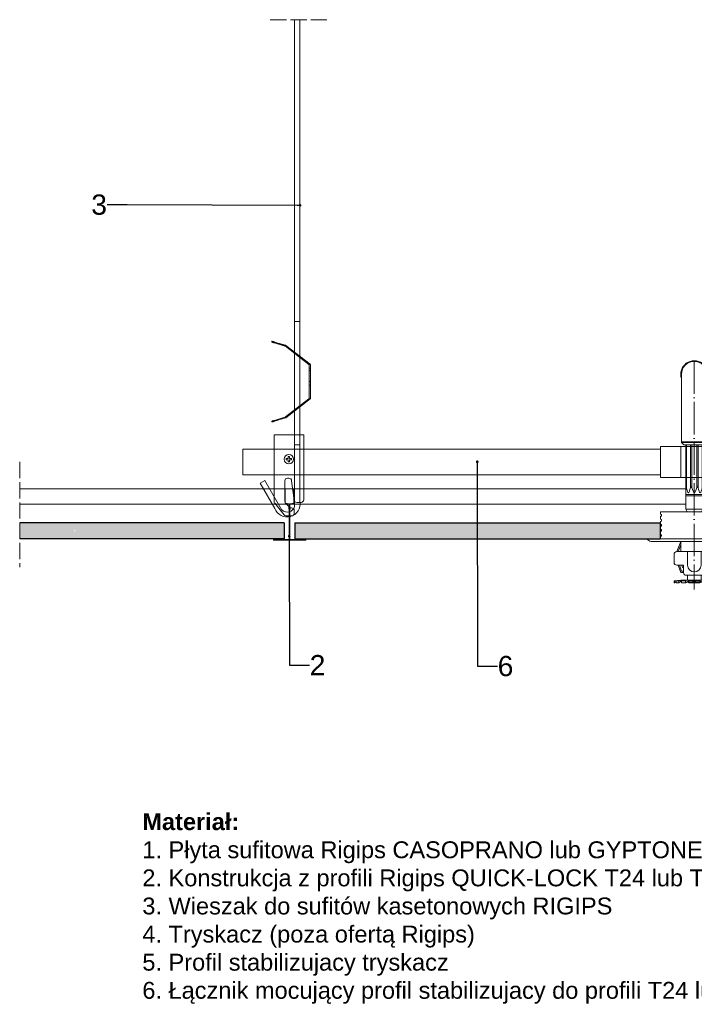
# Model space of a CAD drawing. Header units: millimetres. Extents: x 2242 to 3342, y 4968 to 5698.
# Tile 1 of 2: x 2242 to 2742, y 4968 to 5698. Entities that reach past the tile are written whole.
import ezdxf
from ezdxf import colors
from ezdxf.entities.mleader import LeaderData, LeaderLine
from ezdxf.math import Vec2, Vec3

# ---------------------------------------------------------------- set-up
doc = ezdxf.new("R2010")
doc.units = ezdxf.units.MM
doc.linetypes.add('ACAD_ISO02W100', pattern=[15, 12, -3])
doc.linetypes.add('ACAD_ISO04W100', pattern=[30, 24, -3, 0, -3])
for name, color, linetype, lineweight in [('_RIGIPS AKCESORIA', 7, 'Continuous', 15), ('_Rigips Profil', 7, 'Continuous', 9), ('_RIGIPS PŁYTA', 7, 'Continuous', 25), ('Koniec', 7, 'ACAD_ISO02W100', 9), ('os', 7, 'ACAD_ISO04W100', 9), ('Wymiary', 7, 'Continuous', 18)]:
    doc.layers.add(name, color=color, linetype=linetype, lineweight=lineweight)
doc.layers.add('_Rigips Plyta', color=7, linetype='Continuous')
doc.styles.get("Standard").update_dxf_attribs({"font": 'arial.ttf'})

# ---------------------------------------------------------------- blocks, each defined once
blk = doc.blocks.new('T24')
at = {"layer": '_Rigips Profil'}
for p, q in [((302.61, -139.67), (302.61, -129.54)), ((302.81, -129.34), (308.91, -129.34)), ((309.11, -129.54), (309.11, -139.67)), ((305.45, -140.31), (302.78, -139.87)), ((305.61, -140.51), (305.61, -166.64)), ((306.11, -140.51), (306.11, -166.64)), ((308.95, -139.87), (306.28, -140.31)), ((293.86, -167.24), (293.86, -166.44)), ((293.96, -166.34), (294.86, -166.34)), ((293.96, -167.34), (317.76, -167.34)), ((294.36, -166.84), (305.41, -166.84)), ((306.31, -166.84), (317.36, -166.84)), ((317.76, -166.34), (316.86, -166.34)), ((317.86, -167.24), (317.86, -166.44))]:
    blk.add_line(p, q, dxfattribs=at)
for centre, radius, start, end in [((302.81, -129.54), 0.2, 90, 180), ((308.91, -129.54), 0.2, 0, 90), ((302.81, -139.67), 0.2, 180, 260.53768), ((305.41, -140.51), 0.2, 0, 80.53768), ((306.31, -140.51), 0.2, 99.46232, 180), ((308.91, -139.67), 0.2, 279.46232, 0), ((293.96, -166.44), 0.1, 90, 180), ((293.96, -167.24), 0.1, 180, 270), ((305.41, -166.64), 0.2, 270, 0), ((306.31, -166.64), 0.2, 180, 270), ((317.76, -166.44), 0.1, 0, 90), ((317.76, -167.24), 0.1, 270, 0)]:
    blk.add_arc(centre, radius, start, end, dxfattribs=at)
blk = doc.blocks.new('wieszak')
at = {"layer": '_RIGIPS AKCESORIA'}
for p, q in [((2361.55, 5697.99), (2361.54, 5382.75)), ((2365.55, 5697.99), (2365.54, 5382.75)), ((2361.55, 5474.31), (2361.54, 5337.01)), ((2365.56, 5474.31), (2365.54, 5340.74)), ((2365.54, 5382.75), (2361.54, 5382.75)), ((2336.08, 5354.46), (2339.54, 5356.46)), ((2346.88, 5335.74), (2336.08, 5354.46)), ((2352.21, 5334.51), (2339.54, 5356.46))]:
    blk.add_line(p, q, dxfattribs=at)
blk.add_lwpolyline([(2365.54, 5474.31), (2361.54, 5474.31)], close=True, dxfattribs=at)
for points in [[(2344.62, 5459.03), (2344.79, 5459.58)], [(2346.58, 5458.4), (2346.46, 5458.44), (2346.34, 5458.47), (2346.22, 5458.5), (2346.12, 5458.55), (2346.01, 5458.58), (2345.9, 5458.61), (2345.81, 5458.64), (2345.72, 5458.67), (2345.63, 5458.7), (2345.54, 5458.73), (2345.45, 5458.75), (2345.37, 5458.77), (2345.3, 5458.8), (2345.22, 5458.82), (2345.15, 5458.85), (2345.09, 5458.86), (2345.03, 5458.88), (2344.97, 5458.91), (2344.92, 5458.92), (2344.87, 5458.94), (2344.83, 5458.95), (2344.79, 5458.96), (2344.76, 5458.97), (2344.72, 5458.99), (2344.7, 5459), (2344.68, 5459), (2344.66, 5459.01), (2344.64, 5459.01), (2344.63, 5459.02), (2344.62, 5459.03), (2344.63, 5459.03), (2344.64, 5459.02), (2344.66, 5459.02), (2344.68, 5459.01), (2344.7, 5459.01), (2344.72, 5459), (2344.76, 5459), (2344.79, 5458.99), (2344.83, 5458.97), (2344.87, 5458.96), (2344.92, 5458.95), (2344.97, 5458.94), (2345.03, 5458.92), (2345.09, 5458.91), (2345.15, 5458.88), (2345.22, 5458.86), (2345.3, 5458.85), (2345.37, 5458.82), (2345.45, 5458.8), (2345.54, 5458.77), (2345.63, 5458.75), (2345.72, 5458.73), (2345.81, 5458.7), (2345.9, 5458.67), (2346.01, 5458.64), (2346.12, 5458.61), (2346.22, 5458.58), (2346.34, 5458.55), (2346.46, 5458.51), (2346.58, 5458.47), (2354.44, 5456.11), (2354.44, 5456.04)], [(2346.75, 5458.96), (2354.83, 5456.54), (2354.83, 5456.61), (2346.75, 5459.04), (2346.62, 5459.07), (2346.51, 5459.1), (2346.39, 5459.13), (2346.29, 5459.17), (2346.18, 5459.2), (2346.08, 5459.23), (2345.98, 5459.26), (2345.88, 5459.28), (2345.79, 5459.31), (2345.7, 5459.34), (2345.62, 5459.36), (2345.54, 5459.38), (2345.46, 5459.4), (2345.39, 5459.43), (2345.32, 5459.45), (2345.26, 5459.46), (2345.2, 5459.48), (2345.14, 5459.49), (2345.09, 5459.51), (2345.04, 5459.52), (2344.99, 5459.54), (2344.96, 5459.54), (2344.92, 5459.55), (2344.89, 5459.56), (2344.86, 5459.57), (2344.84, 5459.58), (2344.82, 5459.58), (2344.81, 5459.58), (2344.8, 5459.58), (2344.79, 5459.58), (2344.8, 5459.58), (2344.81, 5459.58), (2344.82, 5459.57), (2344.84, 5459.56), (2344.86, 5459.55), (2344.89, 5459.54), (2344.92, 5459.54), (2344.96, 5459.52), (2344.99, 5459.51), (2345.04, 5459.49), (2345.09, 5459.48), (2345.14, 5459.46), (2345.2, 5459.45), (2345.26, 5459.42), (2345.32, 5459.4), (2345.39, 5459.38), (2345.46, 5459.36), (2345.54, 5459.34), (2345.62, 5459.31), (2345.7, 5459.28), (2345.79, 5459.26), (2345.88, 5459.22), (2345.98, 5459.2), (2346.08, 5459.17), (2346.18, 5459.13), (2346.29, 5459.1), (2346.39, 5459.07), (2346.51, 5459.04), (2346.62, 5459), (2346.75, 5458.96)], [(2345.13, 5458.89), (2345.3, 5459.45)], [(2345.13, 5458.85), (2345.3, 5459.41)], [(2346.58, 5458.47), (2346.75, 5459.04)], [(2346.75, 5458.96), (2346.58, 5458.4), (2354.44, 5456.04)], [(2354.44, 5456.11), (2354.62, 5456.05), (2354.77, 5455.94)], [(2354.77, 5455.87), (2354.62, 5455.97), (2354.44, 5456.04)], [(2354.53, 5456.01), (2354.53, 5456.08)], [(2354.62, 5455.97), (2354.62, 5456.05)], [(2354.7, 5455.93), (2354.7, 5456)], [(2371.99, 5442.47), (2354.77, 5455.87), (2354.77, 5455.94), (2371.99, 5442.55), (2371.99, 5442.47)], [(2354.77, 5455.87), (2354.77, 5455.94)], [(2355.16, 5456.44), (2355, 5456.54), (2354.83, 5456.61)], [(2354.83, 5456.54), (2355, 5456.47), (2355.16, 5456.37)], [(2354.92, 5456.51), (2354.92, 5456.58)], [(2355, 5456.47), (2355, 5456.54)], [(2355.08, 5456.42), (2355.08, 5456.49)], [(2355.16, 5456.37), (2373.01, 5442.47), (2373.01, 5442.55), (2355.16, 5456.44), (2355.16, 5456.37)], [(2355.16, 5456.37), (2355.16, 5456.44)], [(2361.61, 5450.59), (2361.99, 5451.09)], [(2363.37, 5449.21), (2363.43, 5449.15), (2363.51, 5449.1), (2363.58, 5449.04), (2363.65, 5448.98), (2363.73, 5448.92), (2363.8, 5448.87), (2363.87, 5448.81), (2363.94, 5448.76), (2364.01, 5448.7), (2364.08, 5448.65), (2364.15, 5448.61), (2364.21, 5448.55), (2364.28, 5448.5), (2364.33, 5448.45), (2364.4, 5448.41), (2364.46, 5448.36), (2364.51, 5448.32), (2364.57, 5448.27), (2364.62, 5448.23), (2364.68, 5448.2), (2364.73, 5448.15), (2364.77, 5448.12), (2364.82, 5448.08), (2364.86, 5448.05), (2364.9, 5448.02), (2364.93, 5447.99), (2364.96, 5447.97), (2365, 5447.94), (2365.03, 5447.92), (2365.05, 5447.9), (2365.08, 5447.88), (2365.1, 5447.87), (2365.11, 5447.86), (2365.13, 5447.84), (2365.14, 5447.84), (2365.14, 5447.84), (2365.15, 5447.83), (2365.15, 5447.84), (2365.14, 5447.84), (2365.14, 5447.84), (2365.12, 5447.86), (2365.1, 5447.87), (2365.09, 5447.88), (2365.06, 5447.9), (2365.04, 5447.92), (2365.01, 5447.94), (2364.98, 5447.97), (2364.95, 5447.99), (2364.92, 5448.02), (2364.87, 5448.05), (2364.83, 5448.08), (2364.79, 5448.12), (2364.74, 5448.15), (2364.69, 5448.2), (2364.65, 5448.23), (2364.6, 5448.27), (2364.54, 5448.32), (2364.48, 5448.36), (2364.42, 5448.41), (2364.37, 5448.45), (2364.3, 5448.5), (2364.24, 5448.55), (2364.17, 5448.61), (2364.11, 5448.65), (2364.04, 5448.7), (2363.97, 5448.76), (2363.9, 5448.81), (2363.83, 5448.87), (2363.76, 5448.92), (2363.69, 5448.98), (2363.61, 5449.04), (2363.54, 5449.1), (2363.47, 5449.15), (2363.39, 5449.21), (2363.32, 5449.27), (2363.25, 5449.33), (2363.18, 5449.37), (2363.11, 5449.43), (2363.03, 5449.49), (2362.96, 5449.55), (2362.89, 5449.6), (2362.82, 5449.65), (2362.75, 5449.71), (2362.68, 5449.76), (2362.61, 5449.82), (2362.55, 5449.87), (2362.48, 5449.92), (2362.43, 5449.96), (2362.36, 5450.01), (2362.3, 5450.05), (2362.25, 5450.1), (2362.19, 5450.14), (2362.14, 5450.19), (2362.08, 5450.23), (2362.03, 5450.26), (2361.99, 5450.3), (2361.94, 5450.33), (2361.9, 5450.37), (2361.86, 5450.39), (2361.83, 5450.42), (2361.8, 5450.45), (2361.76, 5450.47), (2361.73, 5450.5), (2361.71, 5450.51), (2361.68, 5450.53), (2361.67, 5450.55), (2361.65, 5450.56), (2361.63, 5450.57), (2361.62, 5450.58), (2361.62, 5450.59), (2361.61, 5450.59), (2361.62, 5450.58), (2361.62, 5450.57), (2361.64, 5450.56), (2361.66, 5450.55), (2361.67, 5450.53), (2361.7, 5450.51), (2361.72, 5450.5), (2361.75, 5450.47), (2361.78, 5450.45), (2361.81, 5450.42), (2361.85, 5450.39), (2361.89, 5450.37), (2361.93, 5450.33), (2361.97, 5450.3), (2362.02, 5450.26), (2362.07, 5450.23), (2362.12, 5450.19), (2362.16, 5450.14), (2362.22, 5450.1), (2362.28, 5450.05), (2362.34, 5450.01), (2362.39, 5449.96), (2362.46, 5449.92), (2362.52, 5449.87), (2362.59, 5449.82), (2362.66, 5449.76), (2362.72, 5449.71), (2362.79, 5449.65), (2362.86, 5449.6), (2362.93, 5449.55), (2363, 5449.49), (2363.07, 5449.43), (2363.15, 5449.37), (2363.22, 5449.33), (2363.29, 5449.27), (2363.37, 5449.21)], [(2363.75, 5449.7), (2363.83, 5449.64), (2363.89, 5449.59), (2363.97, 5449.53), (2364.04, 5449.47), (2364.11, 5449.42), (2364.19, 5449.37), (2364.25, 5449.31), (2364.33, 5449.25), (2364.39, 5449.2), (2364.47, 5449.15), (2364.53, 5449.1), (2364.6, 5449.05), (2364.66, 5449), (2364.72, 5448.95), (2364.78, 5448.9), (2364.84, 5448.86), (2364.9, 5448.81), (2364.96, 5448.77), (2365.01, 5448.73), (2365.06, 5448.69), (2365.11, 5448.65), (2365.15, 5448.61), (2365.2, 5448.58), (2365.24, 5448.55), (2365.28, 5448.52), (2365.32, 5448.49), (2365.35, 5448.47), (2365.38, 5448.44), (2365.42, 5448.42), (2365.44, 5448.4), (2365.46, 5448.38), (2365.48, 5448.37), (2365.5, 5448.35), (2365.51, 5448.34), (2365.52, 5448.33), (2365.53, 5448.33), (2365.54, 5448.33), (2365.54, 5448.32), (2365.54, 5448.33), (2365.53, 5448.33), (2365.52, 5448.34), (2365.51, 5448.35), (2365.49, 5448.37), (2365.47, 5448.38), (2365.45, 5448.4), (2365.42, 5448.42), (2365.4, 5448.44), (2365.37, 5448.47), (2365.33, 5448.49), (2365.3, 5448.52), (2365.26, 5448.55), (2365.22, 5448.58), (2365.18, 5448.61), (2365.13, 5448.65), (2365.08, 5448.69), (2365.03, 5448.73), (2364.98, 5448.77), (2364.92, 5448.81), (2364.87, 5448.86), (2364.81, 5448.9), (2364.75, 5448.95), (2364.69, 5449), (2364.62, 5449.05), (2364.56, 5449.1), (2364.49, 5449.15), (2364.42, 5449.2), (2364.36, 5449.25), (2364.29, 5449.31), (2364.22, 5449.37), (2364.15, 5449.42), (2364.07, 5449.47), (2364, 5449.53), (2363.93, 5449.59), (2363.85, 5449.64), (2363.78, 5449.7), (2363.7, 5449.76), (2363.64, 5449.82), (2363.56, 5449.87), (2363.49, 5449.93), (2363.42, 5449.99), (2363.34, 5450.05), (2363.27, 5450.1), (2363.2, 5450.15), (2363.13, 5450.2), (2363.07, 5450.26), (2363, 5450.31), (2362.93, 5450.36), (2362.87, 5450.41), (2362.81, 5450.46), (2362.75, 5450.5), (2362.69, 5450.55), (2362.63, 5450.59), (2362.57, 5450.64), (2362.52, 5450.68), (2362.47, 5450.72), (2362.42, 5450.76), (2362.38, 5450.79), (2362.33, 5450.82), (2362.29, 5450.86), (2362.25, 5450.89), (2362.21, 5450.91), (2362.18, 5450.95), (2362.15, 5450.97), (2362.12, 5450.99), (2362.09, 5451.01), (2362.07, 5451.03), (2362.05, 5451.05), (2362.03, 5451.05), (2362.02, 5451.06), (2362.01, 5451.07), (2362, 5451.08), (2361.99, 5451.09), (2361.99, 5451.08), (2362, 5451.07), (2362.01, 5451.06), (2362.03, 5451.05), (2362.04, 5451.05), (2362.06, 5451.03), (2362.08, 5451.01), (2362.11, 5450.99), (2362.13, 5450.97), (2362.16, 5450.95), (2362.2, 5450.91), (2362.23, 5450.89), (2362.27, 5450.86), (2362.31, 5450.82), (2362.35, 5450.79), (2362.4, 5450.76), (2362.45, 5450.72), (2362.5, 5450.68), (2362.55, 5450.64), (2362.61, 5450.59), (2362.66, 5450.55), (2362.72, 5450.5), (2362.78, 5450.46), (2362.84, 5450.41), (2362.91, 5450.36), (2362.98, 5450.31), (2363.04, 5450.26), (2363.11, 5450.2), (2363.17, 5450.15), (2363.25, 5450.1), (2363.31, 5450.05), (2363.38, 5449.99), (2363.46, 5449.93), (2363.53, 5449.87), (2363.61, 5449.82), (2363.68, 5449.76), (2363.75, 5449.7)], [(2363.38, 5449.22), (2363.76, 5449.72)], [(2363.38, 5449.19), (2363.76, 5449.69)], [(2365.15, 5447.83), (2365.54, 5448.32)], [(2371.99, 5442.55), (2372.15, 5442.39), (2372.28, 5442.19), (2372.35, 5441.97), (2372.38, 5441.74)], [(2372.38, 5441.67), (2372.35, 5441.9), (2372.28, 5442.12), (2372.15, 5442.32), (2371.99, 5442.47)], [(2372.15, 5442.32), (2372.15, 5442.39)], [(2372.28, 5442.12), (2372.28, 5442.19)], [(2372.35, 5441.9), (2372.35, 5441.97)], [(2372.38, 5417.63), (2372.38, 5441.67), (2372.38, 5441.74), (2372.38, 5417.71), (2372.38, 5417.63)], [(2372.38, 5441.67), (2372.38, 5441.74)], [(2372.38, 5437.89), (2372.38, 5438.29), (2372.38, 5438.68), (2372.38, 5439.05), (2372.38, 5439.39), (2372.38, 5439.7), (2372.38, 5439.96), (2372.38, 5440.16), (2372.38, 5440.32), (2372.38, 5440.42), (2372.38, 5440.44), (2372.38, 5440.42), (2372.38, 5440.32), (2372.38, 5440.16), (2372.38, 5439.96), (2372.38, 5439.7), (2372.38, 5439.39), (2372.38, 5439.05), (2372.38, 5438.68), (2372.38, 5438.29), (2372.38, 5437.89), (2373.4, 5437.89)], [(2372.38, 5437.89), (2372.38, 5438.29), (2372.38, 5438.68), (2372.38, 5439.05), (2372.38, 5439.39), (2372.38, 5439.7), (2372.38, 5439.96), (2372.38, 5440.16), (2372.38, 5440.32), (2372.38, 5440.42), (2372.38, 5440.44), (2372.38, 5440.42), (2372.38, 5440.32), (2372.38, 5440.16), (2372.38, 5439.96), (2372.38, 5439.7), (2372.38, 5439.39), (2372.38, 5439.05), (2372.38, 5438.68), (2372.38, 5438.29), (2372.38, 5437.89), (2373.4, 5437.89)], [(2373.4, 5439.7), (2372.38, 5439.7), (2373.4, 5439.7)], [(2373.4, 5439.7), (2372.38, 5439.7), (2373.4, 5439.7)], [(2372.38, 5436.33), (2372.38, 5435.98), (2372.38, 5435.64), (2372.38, 5435.31), (2372.38, 5435.02), (2372.38, 5434.77), (2372.38, 5434.56), (2372.38, 5434.42), (2372.38, 5434.32), (2372.38, 5434.29), (2372.38, 5434.32), (2372.38, 5434.42), (2372.38, 5434.56), (2372.38, 5434.77), (2372.38, 5435.02), (2372.38, 5435.31), (2372.38, 5435.64), (2372.38, 5435.98), (2372.38, 5436.33), (2372.38, 5436.69), (2372.38, 5437.04), (2372.38, 5437.36), (2372.38, 5437.65), (2372.38, 5437.9), (2372.38, 5438.11), (2372.38, 5438.26), (2372.38, 5438.35), (2372.38, 5438.38), (2372.38, 5438.35), (2372.38, 5438.26), (2372.38, 5438.11), (2372.38, 5437.9), (2372.38, 5437.65), (2372.38, 5437.36), (2372.38, 5437.04), (2372.38, 5436.69), (2372.38, 5436.33)], [(2373.4, 5441.74), (2373.37, 5441.97), (2373.3, 5442.19), (2373.18, 5442.39), (2373.01, 5442.55)], [(2373.01, 5442.47), (2373.18, 5442.32), (2373.3, 5442.12), (2373.37, 5441.9), (2373.4, 5441.67)], [(2373.18, 5442.32), (2373.18, 5442.39)], [(2373.3, 5442.12), (2373.3, 5442.19)], [(2373.37, 5441.9), (2373.37, 5441.97)], [(2373.4, 5441.67), (2373.4, 5417.63), (2373.4, 5417.71), (2373.4, 5441.74), (2373.4, 5441.67)], [(2373.4, 5441.67), (2373.4, 5441.74)], [(2372.38, 5432.23), (2372.38, 5432.16), (2372.38, 5432.03), (2372.38, 5431.84), (2372.38, 5431.61), (2372.38, 5431.32), (2372.38, 5430.99), (2372.38, 5430.63), (2372.38, 5430.26), (2372.38, 5429.86), (2372.38, 5429.46), (2372.38, 5429.07), (2372.38, 5428.68), (2372.38, 5428.33), (2372.38, 5428.01), (2372.38, 5427.73), (2372.38, 5427.5), (2372.38, 5427.32), (2372.38, 5427.2), (2372.38, 5427.14), (2372.38, 5427.14), (2372.38, 5427.21), (2372.38, 5427.33), (2372.38, 5427.51), (2372.38, 5427.75), (2372.38, 5428.03), (2372.38, 5428.36), (2372.38, 5428.71), (2372.38, 5429.09), (2372.38, 5429.49), (2372.38, 5429.89), (2372.38, 5430.28), (2372.38, 5430.66), (2372.38, 5431.02), (2372.38, 5431.35), (2372.38, 5431.62), (2372.38, 5431.86), (2372.38, 5432.04), (2372.38, 5432.17), (2372.38, 5432.24)], [(2373.4, 5429.45), (2373.4, 5429.05), (2373.4, 5428.67), (2373.4, 5428.29), (2373.4, 5427.94), (2373.4, 5427.61), (2373.4, 5427.33), (2373.4, 5427.09), (2373.4, 5426.9), (2373.4, 5426.76), (2373.4, 5426.67), (2373.4, 5426.65), (2373.4, 5426.67), (2373.4, 5426.76), (2373.4, 5426.9), (2373.4, 5427.09), (2373.4, 5427.33), (2373.4, 5427.61), (2373.4, 5427.94), (2373.4, 5428.29), (2373.4, 5428.67), (2373.4, 5429.05), (2373.4, 5429.45), (2373.4, 5429.86), (2373.4, 5430.25), (2373.4, 5430.62), (2373.4, 5430.98), (2373.4, 5431.3), (2373.4, 5431.58), (2373.4, 5431.82), (2373.4, 5432.02), (2373.4, 5432.16), (2373.4, 5432.24), (2373.4, 5432.27), (2373.4, 5432.24), (2373.4, 5432.16), (2373.4, 5432.02), (2373.4, 5431.82), (2373.4, 5431.58), (2373.4, 5431.3), (2373.4, 5430.98), (2373.4, 5430.62), (2373.4, 5430.25), (2373.4, 5429.86), (2373.4, 5429.45)], [(2373.4, 5432.23), (2373.4, 5432.24), (2373.4, 5432.17), (2373.4, 5432.04), (2373.4, 5431.86), (2373.4, 5431.62), (2373.4, 5431.35), (2373.4, 5431.02), (2373.4, 5430.66), (2373.4, 5430.28), (2373.4, 5429.89), (2373.4, 5429.49), (2373.4, 5429.09), (2373.4, 5428.71), (2373.4, 5428.36), (2373.4, 5428.03), (2373.4, 5427.75), (2373.4, 5427.51), (2373.4, 5427.33), (2373.4, 5427.21), (2373.4, 5427.14), (2373.4, 5427.14), (2373.4, 5427.2), (2373.4, 5427.32), (2373.4, 5427.5), (2373.4, 5427.73), (2373.4, 5428.01), (2373.4, 5428.33), (2373.4, 5428.68), (2373.4, 5429.07), (2373.4, 5429.46), (2373.4, 5429.86), (2373.4, 5430.26), (2373.4, 5430.63), (2373.4, 5430.99), (2373.4, 5431.32), (2373.4, 5431.61), (2373.4, 5431.84), (2373.4, 5432.03), (2373.4, 5432.16), (2373.4, 5432.23)], [(2372.38, 5429.7), (2373.4, 5429.7)], [(2372.38, 5429.67), (2373.4, 5429.67)], [(2372.38, 5427.14), (2373.4, 5427.14)], [(2372.38, 5423.04), (2372.38, 5422.69), (2372.38, 5422.35), (2372.38, 5422.02), (2372.38, 5421.73), (2372.38, 5421.48), (2372.38, 5421.27), (2372.38, 5421.13), (2372.38, 5421.03), (2372.38, 5421), (2372.38, 5421.03), (2372.38, 5421.13), (2372.38, 5421.27), (2372.38, 5421.48), (2372.38, 5421.73), (2372.38, 5422.02), (2372.38, 5422.35), (2372.38, 5422.69), (2372.38, 5423.04), (2372.38, 5423.4), (2372.38, 5423.75), (2372.38, 5424.07), (2372.38, 5424.36), (2372.38, 5424.61), (2372.38, 5424.81), (2372.38, 5424.97), (2372.38, 5425.06), (2372.38, 5425.09), (2372.38, 5425.06), (2372.38, 5424.97), (2372.38, 5424.81), (2372.38, 5424.61), (2372.38, 5424.36), (2372.38, 5424.07), (2372.38, 5423.75), (2372.38, 5423.4), (2372.38, 5423.04)], [(2354.77, 5403.43), (2371.99, 5416.83), (2371.99, 5416.9), (2354.77, 5403.51), (2354.77, 5403.43)], [(2373.01, 5416.83), (2355.16, 5402.94), (2355.16, 5403.02), (2373.01, 5416.9), (2373.01, 5416.83)], [(2371.99, 5416.9), (2372.15, 5417.07), (2372.28, 5417.26), (2372.35, 5417.48), (2372.38, 5417.71)], [(2372.38, 5417.63), (2372.35, 5417.4), (2372.28, 5417.19), (2372.15, 5416.99), (2371.99, 5416.83)], [(2372.15, 5416.99), (2372.15, 5417.07)], [(2372.28, 5417.19), (2372.28, 5417.26)], [(2372.35, 5417.4), (2372.35, 5417.48)], [(2372.38, 5417.63), (2372.38, 5417.71)], [(2373.4, 5417.71), (2373.37, 5417.48), (2373.3, 5417.26), (2373.18, 5417.07), (2373.01, 5416.9)], [(2373.01, 5416.83), (2373.18, 5416.99), (2373.3, 5417.19), (2373.37, 5417.4), (2373.4, 5417.63)], [(2373.18, 5416.99), (2373.18, 5417.07)], [(2373.3, 5417.19), (2373.3, 5417.26)], [(2373.37, 5417.4), (2373.37, 5417.48)], [(2373.4, 5417.63), (2373.4, 5417.71)], [(2363.37, 5410.16), (2363.29, 5410.11), (2363.22, 5410.06), (2363.15, 5410), (2363.07, 5409.94), (2363, 5409.88), (2362.93, 5409.83), (2362.86, 5409.77), (2362.79, 5409.72), (2362.72, 5409.66), (2362.66, 5409.61), (2362.59, 5409.56), (2362.52, 5409.51), (2362.46, 5409.46), (2362.39, 5409.41), (2362.34, 5409.36), (2362.28, 5409.32), (2362.22, 5409.27), (2362.16, 5409.23), (2362.12, 5409.19), (2362.07, 5409.15), (2362.02, 5409.12), (2361.97, 5409.07), (2361.93, 5409.04), (2361.89, 5409.01), (2361.85, 5408.98), (2361.81, 5408.95), (2361.78, 5408.93), (2361.75, 5408.9), (2361.72, 5408.88), (2361.7, 5408.86), (2361.67, 5408.85), (2361.66, 5408.83), (2361.64, 5408.81), (2361.62, 5408.8), (2361.62, 5408.8), (2361.61, 5408.79), (2361.62, 5408.79), (2361.62, 5408.8), (2361.63, 5408.8), (2361.65, 5408.81), (2361.67, 5408.83), (2361.68, 5408.85), (2361.71, 5408.86), (2361.73, 5408.88), (2361.76, 5408.9), (2361.8, 5408.93), (2361.83, 5408.95), (2361.86, 5408.98), (2361.9, 5409.01), (2361.94, 5409.04), (2361.99, 5409.07), (2362.03, 5409.12), (2362.08, 5409.15), (2362.14, 5409.19), (2362.19, 5409.23), (2362.25, 5409.27), (2362.3, 5409.32), (2362.36, 5409.36), (2362.43, 5409.41), (2362.48, 5409.46), (2362.55, 5409.51), (2362.61, 5409.56), (2362.68, 5409.61), (2362.75, 5409.66), (2362.82, 5409.72), (2362.89, 5409.77), (2362.96, 5409.83), (2363.03, 5409.88), (2363.11, 5409.94), (2363.18, 5410), (2363.25, 5410.06), (2363.32, 5410.11), (2363.39, 5410.16), (2363.47, 5410.22), (2363.54, 5410.28), (2363.61, 5410.34), (2363.69, 5410.39), (2363.76, 5410.45), (2363.83, 5410.51), (2363.9, 5410.56), (2363.97, 5410.61), (2364.04, 5410.67), (2364.11, 5410.72), (2364.17, 5410.78), (2364.24, 5410.83), (2364.3, 5410.88), (2364.37, 5410.92), (2364.42, 5410.97), (2364.48, 5411.01), (2364.54, 5411.06), (2364.6, 5411.1), (2364.65, 5411.15), (2364.69, 5411.19), (2364.74, 5411.22), (2364.79, 5411.26), (2364.83, 5411.29), (2364.87, 5411.33), (2364.92, 5411.35), (2364.95, 5411.38), (2364.98, 5411.41), (2365.01, 5411.43), (2365.04, 5411.46), (2365.06, 5411.47), (2365.09, 5411.49), (2365.1, 5411.51), (2365.12, 5411.52), (2365.14, 5411.53), (2365.14, 5411.54), (2365.15, 5411.55), (2365.14, 5411.55), (2365.14, 5411.54), (2365.13, 5411.53), (2365.11, 5411.52), (2365.1, 5411.51), (2365.08, 5411.49), (2365.05, 5411.47), (2365.03, 5411.46), (2365, 5411.43), (2364.96, 5411.41), (2364.93, 5411.38), (2364.9, 5411.35), (2364.86, 5411.33), (2364.82, 5411.29), (2364.77, 5411.26), (2364.73, 5411.22), (2364.68, 5411.19), (2364.62, 5411.15), (2364.57, 5411.1), (2364.51, 5411.06), (2364.46, 5411.01), (2364.4, 5410.97), (2364.33, 5410.92), (2364.28, 5410.88), (2364.21, 5410.83), (2364.15, 5410.78), (2364.08, 5410.72), (2364.01, 5410.67), (2363.94, 5410.61), (2363.87, 5410.56), (2363.8, 5410.51), (2363.73, 5410.45), (2363.65, 5410.39), (2363.58, 5410.34), (2363.51, 5410.28), (2363.43, 5410.22), (2363.37, 5410.16)], [(2361.61, 5408.79), (2361.99, 5408.29)], [(2363.75, 5409.67), (2363.68, 5409.61), (2363.61, 5409.56), (2363.53, 5409.5), (2363.46, 5409.44), (2363.38, 5409.39), (2363.31, 5409.34), (2363.25, 5409.28), (2363.17, 5409.22), (2363.11, 5409.17), (2363.04, 5409.12), (2362.98, 5409.07), (2362.91, 5409.02), (2362.84, 5408.97), (2362.78, 5408.92), (2362.72, 5408.87), (2362.66, 5408.82), (2362.61, 5408.78), (2362.55, 5408.74), (2362.5, 5408.7), (2362.45, 5408.66), (2362.4, 5408.62), (2362.35, 5408.58), (2362.31, 5408.55), (2362.27, 5408.52), (2362.23, 5408.48), (2362.2, 5408.46), (2362.16, 5408.43), (2362.13, 5408.41), (2362.11, 5408.39), (2362.08, 5408.36), (2362.06, 5408.35), (2362.04, 5408.34), (2362.03, 5408.32), (2362.01, 5408.31), (2362, 5408.3), (2361.99, 5408.3), (2361.99, 5408.29), (2362, 5408.3), (2362.01, 5408.3), (2362.02, 5408.31), (2362.03, 5408.32), (2362.05, 5408.34), (2362.07, 5408.35), (2362.09, 5408.36), (2362.12, 5408.39), (2362.15, 5408.41), (2362.18, 5408.43), (2362.21, 5408.46), (2362.25, 5408.48), (2362.29, 5408.52), (2362.33, 5408.55), (2362.38, 5408.58), (2362.42, 5408.62), (2362.47, 5408.66), (2362.52, 5408.7), (2362.57, 5408.74), (2362.63, 5408.78), (2362.69, 5408.82), (2362.75, 5408.87), (2362.81, 5408.92), (2362.87, 5408.97), (2362.93, 5409.02), (2363, 5409.07), (2363.07, 5409.12), (2363.13, 5409.17), (2363.2, 5409.22), (2363.27, 5409.28), (2363.34, 5409.34), (2363.42, 5409.39), (2363.49, 5409.44), (2363.56, 5409.5), (2363.64, 5409.56), (2363.7, 5409.61), (2363.78, 5409.67), (2363.85, 5409.73), (2363.93, 5409.79), (2364, 5409.84), (2364.07, 5409.9), (2364.15, 5409.96), (2364.22, 5410.01), (2364.29, 5410.07), (2364.36, 5410.12), (2364.42, 5410.17), (2364.49, 5410.23), (2364.56, 5410.28), (2364.62, 5410.33), (2364.69, 5410.38), (2364.75, 5410.43), (2364.81, 5410.47), (2364.87, 5410.52), (2364.92, 5410.56), (2364.98, 5410.61), (2365.03, 5410.65), (2365.08, 5410.69), (2365.13, 5410.73), (2365.18, 5410.76), (2365.22, 5410.79), (2365.26, 5410.83), (2365.3, 5410.86), (2365.33, 5410.88), (2365.37, 5410.91), (2365.4, 5410.93), (2365.42, 5410.96), (2365.45, 5410.97), (2365.47, 5411), (2365.49, 5411.01), (2365.51, 5411.02), (2365.52, 5411.03), (2365.53, 5411.04), (2365.54, 5411.05), (2365.54, 5411.06), (2365.54, 5411.05), (2365.53, 5411.05), (2365.52, 5411.04), (2365.51, 5411.03), (2365.5, 5411.02), (2365.48, 5411.01), (2365.46, 5411), (2365.44, 5410.97), (2365.42, 5410.96), (2365.38, 5410.93), (2365.35, 5410.91), (2365.32, 5410.88), (2365.28, 5410.86), (2365.24, 5410.83), (2365.2, 5410.79), (2365.15, 5410.76), (2365.11, 5410.73), (2365.06, 5410.69), (2365.01, 5410.65), (2364.96, 5410.61), (2364.9, 5410.56), (2364.84, 5410.52), (2364.78, 5410.47), (2364.72, 5410.43), (2364.66, 5410.38), (2364.6, 5410.33), (2364.53, 5410.28), (2364.47, 5410.23), (2364.39, 5410.17), (2364.33, 5410.12), (2364.25, 5410.07), (2364.19, 5410.01), (2364.11, 5409.96), (2364.04, 5409.9), (2363.97, 5409.84), (2363.89, 5409.79), (2363.83, 5409.73), (2363.75, 5409.67)], [(2363.38, 5410.18), (2363.76, 5409.68)], [(2363.38, 5410.16), (2363.76, 5409.66)], [(2365.15, 5411.55), (2365.54, 5411.06)], [(2346.75, 5400.35), (2346.58, 5400.9), (2354.44, 5403.26), (2354.44, 5403.33), (2346.58, 5400.98)], [(2346.75, 5400.42), (2354.83, 5402.84), (2354.83, 5402.77), (2355, 5402.84), (2355.16, 5402.94)], [(2346.75, 5400.35), (2354.83, 5402.77)], [(2354.44, 5403.33), (2354.62, 5403.41), (2354.77, 5403.51)], [(2354.77, 5403.43), (2354.62, 5403.33), (2354.44, 5403.26)], [(2354.53, 5403.29), (2354.53, 5403.37)], [(2354.62, 5403.33), (2354.62, 5403.41)], [(2354.7, 5403.38), (2354.7, 5403.46)], [(2354.77, 5403.43), (2354.77, 5403.51)], [(2355.16, 5403.02), (2355, 5402.92), (2354.83, 5402.84)], [(2354.92, 5402.8), (2354.92, 5402.88)], [(2355, 5402.84), (2355, 5402.92)], [(2355.08, 5402.88), (2355.08, 5402.96)], [(2355.16, 5402.94), (2355.16, 5403.02)], [(2346.58, 5400.9), (2346.46, 5400.87), (2346.34, 5400.84), (2346.22, 5400.8), (2346.12, 5400.77), (2346.01, 5400.74), (2345.9, 5400.71), (2345.81, 5400.68), (2345.72, 5400.65), (2345.63, 5400.62), (2345.54, 5400.6), (2345.45, 5400.58), (2345.37, 5400.55), (2345.3, 5400.53), (2345.22, 5400.51), (2345.15, 5400.49), (2345.09, 5400.48), (2345.03, 5400.46), (2344.97, 5400.44), (2344.92, 5400.43), (2344.87, 5400.41), (2344.83, 5400.4), (2344.79, 5400.4), (2344.76, 5400.39), (2344.72, 5400.38), (2344.7, 5400.37), (2344.68, 5400.36), (2344.66, 5400.36), (2344.64, 5400.35), (2344.63, 5400.35), (2344.62, 5400.35), (2344.63, 5400.35), (2344.63, 5400.36), (2344.64, 5400.36), (2344.66, 5400.37), (2344.68, 5400.38), (2344.7, 5400.39), (2344.72, 5400.4), (2344.76, 5400.4), (2344.79, 5400.42), (2344.83, 5400.43), (2344.87, 5400.44), (2344.92, 5400.46), (2344.97, 5400.48), (2345.03, 5400.49), (2345.09, 5400.51), (2345.15, 5400.53), (2345.22, 5400.56), (2345.3, 5400.58), (2345.37, 5400.6), (2345.45, 5400.62), (2345.54, 5400.66), (2345.63, 5400.68), (2345.72, 5400.71), (2345.81, 5400.74), (2345.9, 5400.77), (2346.01, 5400.8), (2346.12, 5400.84), (2346.22, 5400.87), (2346.34, 5400.9), (2346.46, 5400.94), (2346.58, 5400.98)], [(2344.62, 5400.35), (2344.79, 5399.79)], [(2346.75, 5400.42), (2346.62, 5400.38), (2346.51, 5400.35), (2346.39, 5400.31), (2346.29, 5400.27), (2346.18, 5400.24), (2346.08, 5400.21), (2345.98, 5400.18), (2345.88, 5400.15), (2345.79, 5400.12), (2345.7, 5400.09), (2345.62, 5400.07), (2345.54, 5400.04), (2345.46, 5400.02), (2345.39, 5399.99), (2345.32, 5399.97), (2345.26, 5399.95), (2345.2, 5399.94), (2345.14, 5399.91), (2345.09, 5399.9), (2345.04, 5399.88), (2344.99, 5399.87), (2344.96, 5399.85), (2344.92, 5399.85), (2344.89, 5399.83), (2344.86, 5399.82), (2344.84, 5399.81), (2344.82, 5399.81), (2344.81, 5399.81), (2344.8, 5399.8), (2344.79, 5399.8), (2344.79, 5399.79), (2344.8, 5399.79), (2344.81, 5399.8), (2344.82, 5399.8), (2344.84, 5399.81), (2344.86, 5399.81), (2344.89, 5399.81), (2344.92, 5399.82), (2344.96, 5399.83), (2344.99, 5399.85), (2345.04, 5399.85), (2345.09, 5399.87), (2345.14, 5399.88), (2345.2, 5399.9), (2345.26, 5399.91), (2345.32, 5399.94), (2345.39, 5399.95), (2345.46, 5399.97), (2345.54, 5399.99), (2345.62, 5400.02), (2345.7, 5400.04), (2345.79, 5400.07), (2345.88, 5400.09), (2345.98, 5400.12), (2346.08, 5400.15), (2346.18, 5400.17), (2346.29, 5400.21), (2346.39, 5400.24), (2346.51, 5400.27), (2346.62, 5400.31), (2346.75, 5400.35)], [(2345.13, 5400.53), (2345.3, 5399.97)], [(2345.13, 5400.49), (2345.3, 5399.93)], [(2346.58, 5400.98), (2346.75, 5400.42)]]:
    blk.add_lwpolyline(points, dxfattribs=at)
for centre, radius, start, end in [((2355.99, 5339.09), 9.7, 200.19809, 9.7997), ((2356.08, 5338.73), 5.72, 227.43539, 342.56245)]:
    blk.add_arc(centre, radius, start, end, dxfattribs=at)
blk = doc.blocks.new('_Dot')
at = {"color": 0, "linetype": 'ByBlock', "lineweight": -2}
blk.add_line((-0.5, 0), (-1, 0), dxfattribs=at)
at = {"color": 0, "linetype": 'ByBlock', "const_width": 0.5}
blk.add_lwpolyline([(-0.25, 0, 1), (0.25, 0, 1)], format="xyb", close=True, dxfattribs=at)
blk = doc.blocks.new('Tryskacz')
at = {"layer": '_RIGIPS AKCESORIA'}
h = blk.add_hatch(color=256, dxfattribs=at)
h.dxf.hatch_style = 1
h.paths.add_polyline_path([(2876.43, 5385.52), (2866.43, 5385.52), (2867.43, 5385.02), (2875.43, 5385.02)])
for p, q in [((2861.88, 5539.54), (2861.88, 5489.04)), ((2880.98, 5539.54), (2880.98, 5489.04)), ((2861.88, 5489.54), (2880.98, 5489.54)), ((2861.88, 5489.04), (2880.98, 5489.04)), ((2863.58, 5487.34), (2861.88, 5489.04)), ((2879.28, 5487.34), (2880.98, 5489.04)), ((2863.58, 5487.34), (2879.28, 5487.34)), ((2865.08, 5487.34), (2865.08, 5439.54)), ((2865.58, 5487.34), (2865.58, 5455.54)), ((2868.58, 5487.34), (2868.58, 5455.54)), ((2869.58, 5487.34), (2869.58, 5455.54)), ((2873.28, 5487.34), (2873.28, 5455.54)), ((2874.28, 5487.34), (2874.28, 5455.54)), ((2877.28, 5487.34), (2877.28, 5455.54)), ((2877.78, 5487.34), (2877.78, 5439.54)), ((2865.08, 5456.54), (2865.58, 5456.54)), ((2865.08, 5455.54), (2865.58, 5455.54)), ((2868.58, 5456.54), (2869.58, 5456.54)), ((2868.58, 5455.54), (2869.58, 5455.54)), ((2873.28, 5456.54), (2874.28, 5456.54)), ((2873.28, 5455.54), (2874.28, 5455.54)), ((2877.28, 5456.54), (2877.78, 5456.54)), ((2877.28, 5455.54), (2877.78, 5455.54)), ((2865.08, 5450.54), (2877.78, 5450.54)), ((2865.08, 5449.54), (2877.78, 5449.54)), ((2865.08, 5439.54), (2877.78, 5439.54)), ((2865.08, 5439.54), (2866.08, 5437.54)), ((2877.78, 5439.54), (2876.78, 5437.54)), ((2846.43, 5437.54), (2896.43, 5437.54)), ((2846.43, 5437.54), (2846.43, 5435.84)), ((2846.43, 5434.24), (2846.43, 5432.09)), ((2896.43, 5437.54), (2896.43, 5435.84)), ((2896.43, 5434.24), (2896.43, 5432.09)), ((2846.43, 5430.49), (2846.43, 5428.34)), ((2846.43, 5426.74), (2846.43, 5424.59)), ((2896.43, 5430.49), (2896.43, 5428.34)), ((2896.43, 5426.74), (2896.43, 5424.59)), ((2836.43, 5417.54), (2906.43, 5417.54)), ((2846.43, 5422.99), (2846.43, 5420.84)), ((2846.43, 5419.24), (2846.43, 5417.54)), ((2896.43, 5422.99), (2896.43, 5420.84)), ((2896.43, 5419.24), (2896.43, 5417.54)), ((2839.43, 5415.54), (2903.43, 5415.54)), ((2861.43, 5415.54), (2858.43, 5408.04)), ((2861.43, 5413.04), (2859.43, 5408.04)), ((2861.43, 5415.54), (2861.43, 5408.04)), ((2881.43, 5415.54), (2881.43, 5408.04)), ((2881.43, 5415.54), (2884.43, 5408.04)), ((2881.43, 5413.04), (2883.43, 5408.04)), ((2856.43, 5406.04), (2856.43, 5400.04)), ((2858.43, 5408.04), (2884.43, 5408.04)), ((2866.43, 5408.04), (2866.43, 5398.04)), ((2876.43, 5408.04), (2876.43, 5398.04)), ((2886.43, 5406.04), (2886.43, 5400.04)), ((2858.43, 5398.04), (2863.43, 5398.04)), ((2861.43, 5392.54), (2859.43, 5398.04)), ((2861.88, 5393.54), (2860.43, 5398.04)), ((2862.65, 5396.27), (2862.08, 5398.04)), ((2863.43, 5396.27), (2862.65, 5396.27)), ((2863.43, 5398.04), (2863.43, 5392.54)), ((2879.43, 5398.04), (2884.43, 5398.04)), ((2879.43, 5398.04), (2879.43, 5392.54)), ((2879.43, 5396.27), (2880.2, 5396.27)), ((2880.2, 5396.27), (2880.77, 5398.04)), ((2880.97, 5393.54), (2882.43, 5398.04)), ((2881.43, 5392.54), (2883.43, 5398.04)), ((2861.43, 5387.02), (2856.43, 5386.52)), ((2856.93, 5386.52), (2861.43, 5387.02)), ((2857.93, 5386.52), (2861.43, 5387.02)), ((2859.93, 5386.52), (2862.43, 5387.02)), ((2863.43, 5392.54), (2861.43, 5392.54)), ((2861.43, 5387.02), (2881.43, 5387.02)), ((2863.43, 5393.54), (2861.88, 5393.54)), ((2861.93, 5386.52), (2863.43, 5387.02)), ((2864.93, 5386.52), (2865.93, 5387.02)), ((2864.93, 5385.02), (2867.93, 5386.77)), ((2865.43, 5390.54), (2877.43, 5390.54)), ((2866.43, 5390.54), (2866.43, 5387.02)), ((2867.43, 5386.52), (2868.43, 5387.02)), ((2870.43, 5386.52), (2871.43, 5387.02)), ((2870.43, 5385.02), (2871.43, 5387.02)), ((2872.43, 5386.52), (2871.43, 5387.02)), ((2872.43, 5385.02), (2871.43, 5387.02)), ((2875.43, 5386.52), (2874.43, 5387.02)), ((2877.93, 5385.02), (2874.93, 5386.77)), ((2876.43, 5390.54), (2876.43, 5387.02)), ((2877.93, 5386.52), (2876.93, 5387.02)), ((2879.43, 5393.54), (2880.97, 5393.54)), ((2879.43, 5392.54), (2881.43, 5392.54)), ((2880.93, 5386.52), (2879.43, 5387.02)), ((2882.93, 5386.52), (2880.43, 5387.02)), ((2881.43, 5387.02), (2886.43, 5386.52)), ((2885.93, 5386.52), (2881.43, 5387.02)), ((2884.93, 5386.52), (2881.43, 5387.02)), ((2856.43, 5385.02), (2856.43, 5386.52)), ((2856.43, 5386.52), (2856.93, 5386.52)), ((2856.43, 5385.02), (2856.93, 5385.02)), ((2856.93, 5385.02), (2856.93, 5386.52)), ((2856.93, 5385.07), (2857.93, 5385.77)), ((2857.93, 5386.52), (2859.93, 5386.52)), ((2857.93, 5385.02), (2857.93, 5386.52)), ((2857.93, 5385.02), (2859.93, 5385.02)), ((2859.93, 5385.02), (2859.93, 5386.52)), ((2859.93, 5385.02), (2861.93, 5386.52)), ((2861.93, 5386.52), (2864.93, 5386.52)), ((2861.93, 5385.02), (2861.93, 5386.52)), ((2861.93, 5385.02), (2864.93, 5385.02)), ((2864.93, 5385.02), (2864.93, 5386.52)), ((2866.43, 5385.9), (2866.43, 5385.52)), ((2866.43, 5385.52), (2876.43, 5385.52)), ((2866.43, 5385.52), (2867.43, 5385.02)), ((2867.43, 5386.52), (2870.43, 5386.52)), ((2867.43, 5386.52), (2867.43, 5385.02)), ((2867.43, 5385.02), (2875.43, 5385.02)), ((2867.43, 5385.02), (2870.43, 5385.02)), ((2870.43, 5386.52), (2870.43, 5385.02)), ((2872.43, 5386.52), (2872.43, 5385.02)), ((2875.43, 5386.52), (2872.43, 5386.52)), ((2875.43, 5385.02), (2872.43, 5385.02)), ((2875.43, 5386.52), (2875.43, 5385.02)), ((2876.43, 5385.52), (2875.43, 5385.02)), ((2876.43, 5385.9), (2876.43, 5385.52)), ((2880.93, 5386.52), (2877.93, 5386.52)), ((2877.93, 5385.02), (2877.93, 5386.52)), ((2880.93, 5385.02), (2877.93, 5385.02)), ((2880.93, 5385.02), (2880.93, 5386.52)), ((2882.93, 5385.02), (2880.93, 5386.52)), ((2884.93, 5386.52), (2882.93, 5386.52)), ((2882.93, 5385.02), (2882.93, 5386.52)), ((2884.93, 5385.02), (2882.93, 5385.02)), ((2884.93, 5385.02), (2884.93, 5386.52)), ((2885.93, 5385.07), (2884.93, 5385.77)), ((2886.43, 5386.52), (2885.93, 5386.52)), ((2885.93, 5385.02), (2885.93, 5386.52)), ((2886.43, 5385.02), (2885.93, 5385.02)), ((2886.43, 5385.02), (2886.43, 5386.52))]:
    blk.add_line(p, q, dxfattribs=at)
for centre, radius, start, end in [((2871.43, 5539.54), 10.05, 341.85083, 198.14917), ((2871.43, 5539.54), 9.55, 0, 180), ((2846.43, 5435.04), 0.8, 270, 90), ((2846.43, 5431.29), 0.8, 270, 90), ((2896.43, 5435.04), 0.8, 90, 270), ((2896.43, 5431.29), 0.8, 90, 270), ((2846.43, 5427.54), 0.8, 270, 90), ((2846.43, 5423.79), 0.8, 270, 90), ((2896.43, 5427.54), 0.8, 90, 270), ((2896.43, 5423.79), 0.8, 90, 270), ((2840.02, 5419.68), 4.19, 210.82631, 261.79356), ((2846.43, 5420.04), 0.8, 270, 90), ((2896.43, 5420.04), 0.8, 90, 270), ((2902.83, 5419.68), 4.19, 278.20644, 329.17369), ((2858.43, 5406.04), 2, 90, 180), ((2884.43, 5406.04), 2, 0, 90), ((2858.43, 5400.04), 2, 180, 270), ((2871.43, 5398.04), 5, 180, 0), ((2884.43, 5400.04), 2, 270, 0), ((2865.43, 5392.54), 2, 180, 270), ((2877.43, 5392.54), 2, 270, 0)]:
    blk.add_arc(centre, radius, start, end, dxfattribs=at)
for points in [[(2865.58, 5455.54), (2867.08, 5451.54), (2868.58, 5455.54)], [(2869.58, 5455.54), (2871.43, 5451.54), (2873.28, 5455.54)], [(2874.28, 5455.54), (2875.78, 5451.54), (2877.28, 5455.54)]]:
    blk.add_spline(points, degree=3, dxfattribs=at)
at = {"layer": 'os'}
blk.add_line((2871.43, 5549.09), (2871.43, 5379.95), dxfattribs=at)
blk = doc.blocks.new('Łącznik Cross Lock')
at = {"layer": '_Rigips Profil'}
for p, q in [((1374.69, 6715.11), (1374.69, 6665.81)), ((1374.69, 6715.11), (1396.69, 6715.11)), ((1396.69, 6715.11), (1396.69, 6667.11)), ((1383.69, 6697.61), (1385.19, 6697.61)), ((1383.69, 6696.61), (1383.69, 6697.61)), ((1383.69, 6696.61), (1385.19, 6696.61)), ((1385.19, 6697.61), (1385.19, 6699.11)), ((1386.19, 6699.11), (1385.19, 6699.11)), ((1385.19, 6695.11), (1385.19, 6696.61)), ((1386.19, 6695.11), (1385.19, 6695.11)), ((1386.19, 6697.61), (1386.19, 6699.11)), ((1386.19, 6697.61), (1387.69, 6697.61)), ((1386.19, 6696.61), (1387.69, 6696.61)), ((1386.19, 6695.11), (1386.19, 6696.61)), ((1387.69, 6696.61), (1387.69, 6697.61)), ((1382.69, 6681.11), (1382.69, 6665.93)), ((1384.69, 6683.11), (1385.69, 6683.11)), ((1387.69, 6681.11), (1389.47, 6666.86)), ((1375.13, 6664.56), (1382.09, 6655.86)), ((1383.28, 6664.52), (1385.1, 6662.69)), ((1391.45, 6665.11), (1394.69, 6665.11)), ((1385.69, 6661.28), (1385.69, 6660.11)), ((1385.69, 6660.11), (1386.69, 6660.11)), ((1386.69, 6661.11), (1387.69, 6661.11)), ((1386.69, 6661.11), (1386.69, 6660.11)), ((1389.69, 6659.11), (1389.69, 6657.11)), ((1383.65, 6655.11), (1387.69, 6655.11))]:
    blk.add_line(p, q, dxfattribs=at)
blk.add_circle((1385.69, 6697.11), 3.5, dxfattribs=at)
for centre, start, end in [((1384.69, 6681.11), 90, 180), ((1385.69, 6681.11), 0, 90), ((1376.69, 6665.81), 180, 218.65981), ((1376.69, 6665.81), 180, 218.65981), ((1384.69, 6665.93), 180, 225), ((1391.45, 6667.11), 187.12502, 270), ((1394.69, 6667.11), 270, 0), ((1383.69, 6661.28), 360, 45), ((1387.69, 6659.11), 0, 90), ((1387.69, 6657.11), 270, 0), ((1383.65, 6657.11), 218.65981, 270)]:
    blk.add_arc(centre, 2, start, end, dxfattribs=at)

msp = doc.modelspace()

# ---------------------------------------------------------------- hatches: boundary and pattern name
at = {"layer": '_Rigips Plyta'}
h = msp.add_hatch(dxfattribs=at)
h.set_pattern_fill('DOTS', color=253, scale=0.5)
h.paths.add_polyline_path([(2283.16, 5318.62, -1), (2283.15, 5319.62, -1)], flags=16)
h.paths.add_polyline_path([(2242.42, 5325.12), (2242.42, 5313.12), (2438.45, 5313.12), (2438.45, 5325.12)])
h = msp.add_hatch(dxfattribs=at)
h.set_pattern_fill('DOTS', color=253, scale=0.5)
h.paths.add_polyline_path([(2717.22, 5325.12), (2446.39, 5325.12), (2446.39, 5313.12), (2717.22, 5313.12)])
h.paths.add_polyline_path([(3038.45, 5325.12), (2767.62, 5325.12), (2767.62, 5313.12), (3038.45, 5313.12)])

# ---------------------------------------------------------------- linework, layer by layer
at = {"layer": '_RIGIPS AKCESORIA'}
for p, q in [((2717.42, 5381.62), (2717.42, 5358.62)), ((2717.42, 5381.62), (2767.42, 5381.62)), ((2732.42, 5381.62), (2732.42, 5358.62)), ((2717.42, 5358.62), (2767.42, 5358.62))]:
    msp.add_line(p, q, dxfattribs=at)
at = {"layer": '_Rigips Profil'}
for p, q in [((2407.92, 5379.62), (2717.42, 5379.62)), ((2407.92, 5379.62), (2407.92, 5360.62)), ((2407.92, 5360.62), (2717.42, 5360.62)), ((2242.42, 5350.12), (2736.07, 5350.12)), ((2242.42, 5338.96), (2442.17, 5338.96)), ((2442.67, 5338.96), (2736.07, 5338.96))]:
    msp.add_line(p, q, dxfattribs=at)
at = {"layer": '_RIGIPS PŁYTA'}
for p, q in [((2438.45, 5325.12), (2242.42, 5325.12)), ((2438.45, 5325.12), (2438.45, 5313.12)), ((2446.39, 5325.12), (2717.22, 5325.12)), ((2446.39, 5325.12), (2446.39, 5313.12)), ((2717.22, 5325.12), (2717.22, 5313.12)), ((2438.45, 5313.12), (2242.42, 5313.12)), ((2446.39, 5313.12), (2717.22, 5313.12))]:
    msp.add_line(p, q, dxfattribs=at)
at = {"layer": 'Koniec'}
for p, q in [((2470.16, 5697.99), (2426.16, 5697.99)), ((2242.42, 5370.12), (2242.42, 5292.12))]:
    msp.add_line(p, q, dxfattribs=at)

# ---------------------------------------------------------------- block references
at = {"layer": '_RIGIPS AKCESORIA'}
for name, p in [('wieszak', (84.61, 0)), ('Tryskacz', (-129.01, -104.41))]:
    msp.add_blockref(name, p, dxfattribs=at)
at = {"layer": '_Rigips Profil'}
for name, p in [('Łącznik Cross Lock', (1056.27, -1324.98)), ('T24', (2136.56, 5479.46))]:
    msp.add_blockref(name, p, dxfattribs=at)

# ---------------------------------------------------------------- texts
at = {"insert": (2333.32, 5109.73), "char_height": 12.5, "width": 1093.9732, "attachment_point": 1}
msp.add_mtext('{\\fArial|b1|i0|c238|p34;Materiał:\\P}1. Płyta sufitowa Rigips CASOPRANO lub GYPTONE\\P2. Konstrukcja z profili Rigips QUICK-LOCK T24 lub T15 \\P3. Wieszak do sufitów kasetonowych RIGIPS\\P4. Tryskacz (poza ofertą Rigips)\\P5. Profil stabilizujacy tryskacz\\P6. Łącznik mocujący profil stabilizujacy do profili T24 lub T15', dxfattribs=at)

# ---------------------------------------------------------------- leaders
at = {"layer": 'Wymiary'}
ml = msp.add_multileader_mtext('Standard', dxfattribs=at)
ml.set_content('3', color=256)
ml.set_leader_properties()
ml.set_arrow_properties(name='DOT')
ml.build(insert=Vec2(0, 0))
ml.multileader.update_dxf_attribs({"dogleg_length": 0.36, "arrow_head_size": 2})
ctx = ml.context
ctx.base_point, ctx.char_height, ctx.arrow_head_size, ctx.landing_gap_size, ctx.plane_origin = Vec3(2297.18, 5560.76), 15, 2, 0.09, Vec3(2732.5, 5514.65)
ctx.text_align_type = 2
notes = []
notes.append((ctx, [(1, (1, 1, 0), (2322.09, 5560.76), (-1, 0), 14.91, [(0, [(2450.15, 5560.36)], 0, [])])]))
ctx.mtext.insert, ctx.mtext.alignment, ctx.mtext.flow_direction = Vec3(2307.1, 5568.4), 3, 5
ml = msp.add_multileader_mtext('Standard', dxfattribs=at)
ml.set_content('6', color=256)
ml.set_leader_properties()
ml.set_arrow_properties(name='DOT')
ml.build(insert=Vec2(0, 0))
ml.multileader.update_dxf_attribs({"dogleg_length": 0.36, "arrow_head_size": 2})
ctx = ml.context
ctx.base_point, ctx.char_height, ctx.arrow_head_size, ctx.landing_gap_size, ctx.plane_origin = Vec3(2596.58, 5218.71), 15, 2, 0.09, Vec3(2581.72, 5172.6)
notes.append((ctx, [(0, (1, 1, 0), (2581.68, 5218.71), (1, 0), 14.91, [(0, [(2581.56, 5370.3)], 0, [])])]))
ctx.mtext.insert, ctx.mtext.flow_direction = Vec3(2596.67, 5226.34), 5
ml = msp.add_multileader_mtext('Standard', dxfattribs=at)
ml.set_content('2', color=256)
ml.set_leader_properties()
ml.set_arrow_properties(name='DOT')
ml.build(insert=Vec2(0, 0))
ml.multileader.update_dxf_attribs({"dogleg_length": 0.36, "arrow_head_size": 2})
ctx = ml.context
ctx.base_point, ctx.char_height, ctx.arrow_head_size, ctx.landing_gap_size, ctx.plane_origin = Vec3(2457.26, 5219.51), 15, 2, 0.09, Vec3(2442.4, 5173.4)
notes.append((ctx, [(0, (1, 1, 0), (2442.36, 5219.51), (1, 0), 14.91, [(0, [(2442.17, 5315.05)], 0, [])])]))
ctx.mtext.insert, ctx.mtext.flow_direction = Vec3(2457.35, 5227.01), 5
for ctx, leaders in notes:
    for number, flags, end, landing, length, lines in leaders:
        leader = LeaderData()
        leader.index, (leader.has_last_leader_line, leader.has_dogleg_vector, leader.attachment_direction) = number, flags
        leader.last_leader_point, leader.dogleg_vector, leader.dogleg_length = Vec3(end), Vec3(landing), length
        for number, points, colour, breaks in lines:
            line = LeaderLine()
            line.index, line.vertices, line.color, line.breaks = number, Vec3.list(points), colors.encode_raw_color(colour), breaks
            leader.lines.append(line)
        ctx.leaders.append(leader)

doc.saveas('drawing.dxf')
